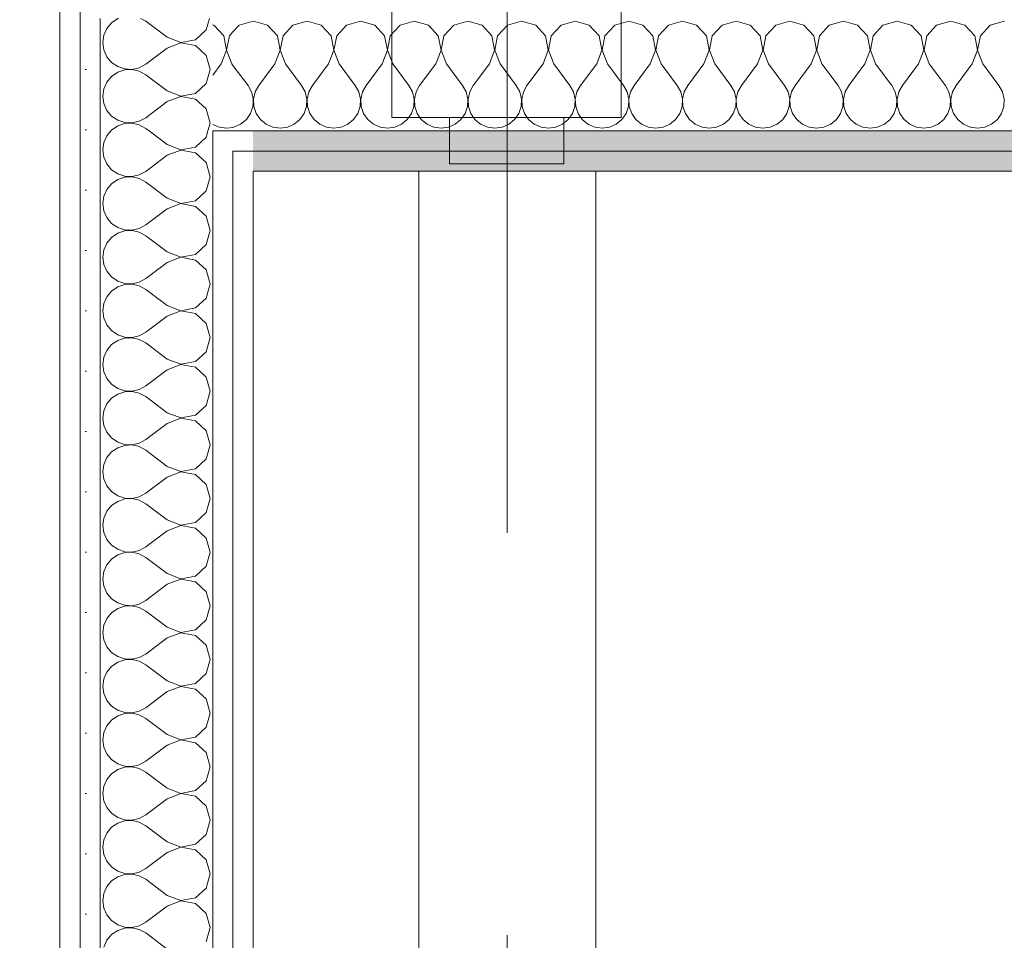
# Model space of a CAD drawing. Header units: millimetres. Extents: x -140780 to 266886, y -104422 to 233759.
# Tile 64 of 104: x 212171 to 212783, y 116609 to 117181. Entities that reach past the tile are written whole.
import ezdxf

# ---------------------------------------------------------------- set-up
doc = ezdxf.new("R2010")
doc.units = ezdxf.units.MM
doc.header["$MEASUREMENT"] = 0
doc.linetypes.add('Dashed_line', pattern=[750, 500, -250])
doc.layers.add('ROZBUDOWA_NOWE_DZIAŁOWE', color=7, linetype='Continuous')
for name, color, linetype, lineweight, true_color in [('ROZBUDOWA_NOWE_DZIAŁOWE_Nr_pióra__24', 7, 'Continuous', 15, 0x029e21), ('ROZBUDOWA_NOWE_DZIAŁOWE_Nr_pióra__4', 7, 'Continuous', 13, 0x029e21), ('ROZBUDOWA_NOWE_DZIAŁOWE_Nr_pióra__67', 7, 'Continuous', 13, 0x6a6a6a), ('WENT_BYTOWA_Nr_pióra__48', 7, 'Continuous', 15, 0xa80f02)]:
    doc.layers.add(name, color=color, linetype=linetype, lineweight=lineweight, true_color=true_color)
for name, color, linetype, lineweight in [('ROZBUDOWA_NOWE_DZIAŁOWE_Nr_pióra__47', 7, 'Continuous', 15), ('STREFA_NOWE_POM_Nr_pióra__121', 255, 'Continuous', 0), ('WENT_BYTOWA_Nr_pióra__6', 5, 'Continuous', 13)]:
    doc.layers.add(name, color=color, linetype=linetype, lineweight=lineweight)
pattern_1 = [(0, (0, 0), (0, 37.5), [0, -37.5])]

# ---------------------------------------------------------------- blocks, each defined once
blk = doc.blocks.new('*X468')
at = {"layer": 'ROZBUDOWA_NOWE_DZIAŁOWE_Nr_pióra__4', "linetype": 'Continuous'}
for p, q in [((212316.67, 117180.1), (212316.49, 117180.05)), ((212325.43, 117177.61), (212316.67, 117180.1)), ((212350, 117180.1), (212341.24, 117177.61)), ((212358.76, 117177.61), (212350, 117180.1)), ((212383.33, 117180.1), (212374.57, 117177.61)), ((212392.1, 117177.61), (212383.33, 117180.1)), ((212416.67, 117180.1), (212407.9, 117177.61)), ((212425.43, 117177.61), (212416.67, 117180.1)), ((212450, 117180.1), (212441.24, 117177.61)), ((212458.76, 117177.61), (212450, 117180.1)), ((212483.33, 117180.1), (212474.57, 117177.61)), ((212492.1, 117177.61), (212483.33, 117180.1)), ((212516.67, 117180.1), (212507.9, 117177.61)), ((212525.43, 117177.61), (212516.67, 117180.1)), ((212550, 117180.1), (212541.24, 117177.61)), ((212558.76, 117177.61), (212550, 117180.1)), ((212583.33, 117180.1), (212574.57, 117177.61)), ((212592.1, 117177.61), (212583.33, 117180.1)), ((212616.67, 117180.1), (212607.9, 117177.61)), ((212625.43, 117177.61), (212616.67, 117180.1)), ((212650, 117180.1), (212641.24, 117177.61)), ((212658.76, 117177.61), (212650, 117180.1)), ((212683.33, 117180.1), (212674.57, 117177.61)), ((212692.1, 117177.61), (212683.33, 117180.1)), ((212716.67, 117180.1), (212707.9, 117177.61)), ((212725.43, 117177.61), (212716.67, 117180.1)), ((212750, 117180.1), (212741.24, 117177.61)), ((212758.76, 117177.61), (212750, 117180.1)), ((212783.33, 117180.1), (212774.57, 117177.61)), ((212331.57, 117170.89), (212325.43, 117177.61)), ((212341.24, 117177.61), (212335.09, 117170.89)), ((212364.91, 117170.89), (212358.76, 117177.61)), ((212374.57, 117177.61), (212368.43, 117170.89)), ((212398.24, 117170.89), (212392.1, 117177.61)), ((212407.9, 117177.61), (212401.76, 117170.89)), ((212431.57, 117170.89), (212425.43, 117177.61)), ((212441.24, 117177.61), (212435.09, 117170.89)), ((212464.91, 117170.89), (212458.76, 117177.61)), ((212474.57, 117177.61), (212468.43, 117170.89)), ((212498.24, 117170.89), (212492.1, 117177.61)), ((212507.9, 117177.61), (212501.76, 117170.89)), ((212531.57, 117170.89), (212525.43, 117177.61)), ((212541.24, 117177.61), (212535.09, 117170.89)), ((212564.91, 117170.89), (212558.76, 117177.61)), ((212574.57, 117177.61), (212568.43, 117170.89)), ((212598.24, 117170.89), (212592.1, 117177.61)), ((212607.9, 117177.61), (212601.76, 117170.89)), ((212631.57, 117170.89), (212625.43, 117177.61)), ((212641.24, 117177.61), (212635.09, 117170.89)), ((212664.91, 117170.89), (212658.76, 117177.61)), ((212674.57, 117177.61), (212668.43, 117170.89)), ((212698.24, 117170.89), (212692.1, 117177.61)), ((212707.9, 117177.61), (212701.76, 117170.89)), ((212731.57, 117170.89), (212725.43, 117177.61)), ((212741.24, 117177.61), (212735.09, 117170.89)), ((212764.91, 117170.89), (212758.76, 117177.61)), ((212774.57, 117177.61), (212768.43, 117170.89)), ((212333.27, 117161.93), (212331.57, 117170.89)), ((212335.09, 117170.89), (212333.4, 117161.93)), ((212366.6, 117161.93), (212364.91, 117170.89)), ((212368.43, 117170.89), (212366.73, 117161.93)), ((212399.93, 117161.93), (212398.24, 117170.89)), ((212401.76, 117170.89), (212400.07, 117161.93)), ((212433.27, 117161.93), (212431.57, 117170.89)), ((212435.09, 117170.89), (212433.4, 117161.93)), ((212466.6, 117161.93), (212464.91, 117170.89)), ((212468.43, 117170.89), (212466.73, 117161.93)), ((212499.93, 117161.93), (212498.24, 117170.89)), ((212501.76, 117170.89), (212500.07, 117161.93)), ((212533.27, 117161.93), (212531.57, 117170.89)), ((212535.09, 117170.89), (212533.4, 117161.93)), ((212566.6, 117161.93), (212564.91, 117170.89)), ((212568.43, 117170.89), (212566.73, 117161.93)), ((212599.93, 117161.93), (212598.24, 117170.89)), ((212601.76, 117170.89), (212600.07, 117161.93)), ((212633.27, 117161.93), (212631.57, 117170.89)), ((212635.09, 117170.89), (212633.4, 117161.93)), ((212666.6, 117161.93), (212664.91, 117170.89)), ((212668.43, 117170.89), (212666.73, 117161.93)), ((212699.93, 117161.93), (212698.24, 117170.89)), ((212701.76, 117170.89), (212700.07, 117161.93)), ((212733.27, 117161.93), (212731.57, 117170.89)), ((212735.09, 117170.89), (212733.4, 117161.93)), ((212766.6, 117161.93), (212764.91, 117170.89)), ((212768.43, 117170.89), (212766.73, 117161.93)), ((212330, 117153.43), (212333.27, 117161.93)), ((212333.4, 117161.93), (212336.67, 117153.43)), ((212363.33, 117153.43), (212366.6, 117161.93)), ((212366.73, 117161.93), (212370, 117153.43)), ((212396.67, 117153.43), (212399.93, 117161.93)), ((212400.07, 117161.93), (212403.33, 117153.43)), ((212430, 117153.43), (212433.27, 117161.93)), ((212433.4, 117161.93), (212436.67, 117153.43)), ((212463.33, 117153.43), (212466.6, 117161.93)), ((212466.73, 117161.93), (212470, 117153.43)), ((212496.67, 117153.43), (212499.93, 117161.93)), ((212500.07, 117161.93), (212503.33, 117153.43)), ((212530, 117153.43), (212533.27, 117161.93)), ((212533.4, 117161.93), (212536.67, 117153.43)), ((212563.33, 117153.43), (212566.6, 117161.93)), ((212566.73, 117161.93), (212570, 117153.43)), ((212596.67, 117153.43), (212599.93, 117161.93)), ((212600.07, 117161.93), (212603.33, 117153.43)), ((212630, 117153.43), (212633.27, 117161.93)), ((212633.4, 117161.93), (212636.67, 117153.43)), ((212663.33, 117153.43), (212666.6, 117161.93)), ((212666.73, 117161.93), (212670, 117153.43)), ((212696.67, 117153.43), (212699.93, 117161.93)), ((212700.07, 117161.93), (212703.33, 117153.43)), ((212730, 117153.43), (212733.27, 117161.93)), ((212733.4, 117161.93), (212736.67, 117153.43)), ((212763.33, 117153.43), (212766.6, 117161.93)), ((212766.73, 117161.93), (212770, 117153.43)), ((212330, 117153.43), (212320, 117140.1)), ((212336.67, 117153.43), (212346.67, 117140.1)), ((212363.33, 117153.43), (212353.33, 117140.1)), ((212370, 117153.43), (212380, 117140.1)), ((212396.67, 117153.43), (212386.67, 117140.1)), ((212403.33, 117153.43), (212413.33, 117140.1)), ((212430, 117153.43), (212420, 117140.1)), ((212436.67, 117153.43), (212446.67, 117140.1)), ((212463.33, 117153.43), (212453.33, 117140.1)), ((212470, 117153.43), (212480, 117140.1)), ((212496.67, 117153.43), (212486.67, 117140.1)), ((212503.33, 117153.43), (212513.33, 117140.1)), ((212530, 117153.43), (212520, 117140.1)), ((212536.67, 117153.43), (212546.67, 117140.1)), ((212563.33, 117153.43), (212553.33, 117140.1)), ((212570, 117153.43), (212580, 117140.1)), ((212596.67, 117153.43), (212586.67, 117140.1)), ((212603.33, 117153.43), (212613.33, 117140.1)), ((212630, 117153.43), (212620, 117140.1)), ((212636.67, 117153.43), (212646.67, 117140.1)), ((212663.33, 117153.43), (212653.33, 117140.1)), ((212670, 117153.43), (212680, 117140.1)), ((212696.67, 117153.43), (212686.67, 117140.1)), ((212703.33, 117153.43), (212713.33, 117140.1)), ((212730, 117153.43), (212720, 117140.1)), ((212736.67, 117153.43), (212746.67, 117140.1)), ((212763.33, 117153.43), (212753.33, 117140.1)), ((212770, 117153.43), (212780, 117140.1)), ((212320, 117140.1), (212317.77, 117136.07)), ((212348.89, 117136.07), (212346.67, 117140.1)), ((212353.33, 117140.1), (212351.11, 117136.07)), ((212382.23, 117136.07), (212380, 117140.1)), ((212386.67, 117140.1), (212384.44, 117136.07)), ((212415.56, 117136.07), (212413.33, 117140.1)), ((212420, 117140.1), (212417.77, 117136.07)), ((212448.89, 117136.07), (212446.67, 117140.1)), ((212453.33, 117140.1), (212451.11, 117136.07)), ((212482.23, 117136.07), (212480, 117140.1)), ((212486.67, 117140.1), (212484.44, 117136.07)), ((212515.56, 117136.07), (212513.33, 117140.1)), ((212520, 117140.1), (212517.77, 117136.07)), ((212548.89, 117136.07), (212546.67, 117140.1)), ((212553.33, 117140.1), (212551.11, 117136.07)), ((212582.23, 117136.07), (212580, 117140.1)), ((212586.67, 117140.1), (212584.44, 117136.07)), ((212615.56, 117136.07), (212613.33, 117140.1)), ((212620, 117140.1), (212617.77, 117136.07)), ((212648.89, 117136.07), (212646.67, 117140.1)), ((212653.33, 117140.1), (212651.11, 117136.07)), ((212682.23, 117136.07), (212680, 117140.1)), ((212686.67, 117140.1), (212684.44, 117136.07)), ((212715.56, 117136.07), (212713.33, 117140.1)), ((212720, 117140.1), (212717.77, 117136.07)), ((212748.89, 117136.07), (212746.67, 117140.1)), ((212753.33, 117140.1), (212751.11, 117136.07)), ((212782.23, 117136.07), (212780, 117140.1)), ((212316.6, 117131.59), (212316.49, 117132.06)), ((212316.49, 117129.36), (212316.6, 117131.59)), ((212317.77, 117136.07), (212316.73, 117131.59)), ((212316.73, 117131.59), (212316.96, 117127)), ((212349.93, 117131.59), (212348.89, 117136.07)), ((212349.71, 117127), (212349.93, 117131.59)), ((212351.11, 117136.07), (212350.07, 117131.59)), ((212350.07, 117131.59), (212350.29, 117127)), ((212383.27, 117131.59), (212382.23, 117136.07)), ((212383.04, 117127), (212383.27, 117131.59)), ((212384.44, 117136.07), (212383.4, 117131.59)), ((212383.4, 117131.59), (212383.62, 117127)), ((212416.6, 117131.59), (212415.56, 117136.07)), ((212416.38, 117127), (212416.6, 117131.59)), ((212417.77, 117136.07), (212416.73, 117131.59)), ((212416.73, 117131.59), (212416.96, 117127)), ((212449.93, 117131.59), (212448.89, 117136.07)), ((212449.71, 117127), (212449.93, 117131.59)), ((212451.11, 117136.07), (212450.07, 117131.59)), ((212450.07, 117131.59), (212450.29, 117127)), ((212483.27, 117131.59), (212482.23, 117136.07)), ((212483.04, 117127), (212483.27, 117131.59)), ((212484.44, 117136.07), (212483.4, 117131.59)), ((212483.4, 117131.59), (212483.62, 117127)), ((212516.6, 117131.59), (212515.56, 117136.07)), ((212516.38, 117127), (212516.6, 117131.59)), ((212517.77, 117136.07), (212516.73, 117131.59)), ((212516.73, 117131.59), (212516.96, 117127)), ((212549.93, 117131.59), (212548.89, 117136.07)), ((212549.71, 117127), (212549.93, 117131.59)), ((212551.11, 117136.07), (212550.07, 117131.59)), ((212550.07, 117131.59), (212550.29, 117127)), ((212583.27, 117131.59), (212582.23, 117136.07)), ((212583.04, 117127), (212583.27, 117131.59)), ((212584.44, 117136.07), (212583.4, 117131.59)), ((212583.4, 117131.59), (212583.62, 117127)), ((212616.6, 117131.59), (212615.56, 117136.07)), ((212616.38, 117127), (212616.6, 117131.59)), ((212617.77, 117136.07), (212616.73, 117131.59)), ((212616.73, 117131.59), (212616.96, 117127)), ((212649.93, 117131.59), (212648.89, 117136.07)), ((212649.71, 117127), (212649.93, 117131.59)), ((212651.11, 117136.07), (212650.07, 117131.59)), ((212650.07, 117131.59), (212650.29, 117127)), ((212683.27, 117131.59), (212682.23, 117136.07)), ((212683.04, 117127), (212683.27, 117131.59)), ((212684.44, 117136.07), (212683.4, 117131.59)), ((212683.4, 117131.59), (212683.62, 117127)), ((212716.6, 117131.59), (212715.56, 117136.07)), ((212716.38, 117127), (212716.6, 117131.59)), ((212717.77, 117136.07), (212716.73, 117131.59)), ((212716.73, 117131.59), (212716.96, 117127)), ((212749.93, 117131.59), (212748.89, 117136.07)), ((212749.71, 117127), (212749.93, 117131.59)), ((212751.11, 117136.07), (212750.07, 117131.59)), ((212750.07, 117131.59), (212750.29, 117127)), ((212783.27, 117131.59), (212782.23, 117136.07)), ((212783.04, 117127), (212783.27, 117131.59)), ((212316.96, 117127), (212318.43, 117122.64)), ((212348.24, 117122.64), (212349.71, 117127)), ((212350.29, 117127), (212351.76, 117122.64)), ((212381.57, 117122.64), (212383.04, 117127)), ((212383.62, 117127), (212385.09, 117122.64)), ((212414.91, 117122.64), (212416.38, 117127)), ((212416.96, 117127), (212418.43, 117122.64)), ((212448.24, 117122.64), (212449.71, 117127)), ((212450.29, 117127), (212451.76, 117122.64)), ((212481.57, 117122.64), (212483.04, 117127)), ((212483.62, 117127), (212485.09, 117122.64)), ((212514.91, 117122.64), (212516.38, 117127)), ((212516.96, 117127), (212518.43, 117122.64)), ((212548.24, 117122.64), (212549.71, 117127)), ((212550.29, 117127), (212551.76, 117122.64)), ((212581.57, 117122.64), (212583.04, 117127)), ((212583.62, 117127), (212585.09, 117122.64)), ((212614.91, 117122.64), (212616.38, 117127)), ((212616.96, 117127), (212618.43, 117122.64)), ((212648.24, 117122.64), (212649.71, 117127)), ((212650.29, 117127), (212651.76, 117122.64)), ((212681.57, 117122.64), (212683.04, 117127)), ((212683.62, 117127), (212685.09, 117122.64)), ((212714.91, 117122.64), (212716.38, 117127)), ((212716.96, 117127), (212718.43, 117122.64)), ((212748.24, 117122.64), (212749.71, 117127)), ((212750.29, 117127), (212751.76, 117122.64)), ((212781.57, 117122.64), (212783.04, 117127)), ((212318.43, 117122.64), (212321.03, 117118.85)), ((212321.03, 117118.85), (212324.57, 117115.92)), ((212342.1, 117115.92), (212345.64, 117118.85)), ((212345.64, 117118.85), (212348.24, 117122.64)), ((212351.76, 117122.64), (212354.36, 117118.85)), ((212354.36, 117118.85), (212357.9, 117115.92)), ((212375.43, 117115.92), (212378.97, 117118.85)), ((212378.97, 117118.85), (212381.57, 117122.64)), ((212385.09, 117122.64), (212387.7, 117118.85)), ((212387.7, 117118.85), (212391.24, 117115.92)), ((212408.76, 117115.92), (212412.3, 117118.85)), ((212412.3, 117118.85), (212414.91, 117122.64)), ((212418.43, 117122.64), (212421.03, 117118.85)), ((212421.03, 117118.85), (212424.57, 117115.92)), ((212442.1, 117115.92), (212445.64, 117118.85)), ((212445.64, 117118.85), (212448.24, 117122.64)), ((212451.76, 117122.64), (212454.36, 117118.85)), ((212454.36, 117118.85), (212457.9, 117115.92)), ((212475.43, 117115.92), (212478.97, 117118.85)), ((212478.97, 117118.85), (212481.57, 117122.64)), ((212485.09, 117122.64), (212487.7, 117118.85)), ((212487.7, 117118.85), (212491.24, 117115.92)), ((212508.76, 117115.92), (212512.3, 117118.85)), ((212512.3, 117118.85), (212514.91, 117122.64)), ((212518.43, 117122.64), (212521.03, 117118.85)), ((212521.03, 117118.85), (212524.57, 117115.92)), ((212542.1, 117115.92), (212545.64, 117118.85)), ((212545.64, 117118.85), (212548.24, 117122.64)), ((212551.76, 117122.64), (212554.36, 117118.85)), ((212554.36, 117118.85), (212557.9, 117115.92)), ((212575.43, 117115.92), (212578.97, 117118.85)), ((212578.97, 117118.85), (212581.57, 117122.64)), ((212585.09, 117122.64), (212587.7, 117118.85)), ((212587.7, 117118.85), (212591.24, 117115.92)), ((212608.76, 117115.92), (212612.3, 117118.85)), ((212612.3, 117118.85), (212614.91, 117122.64)), ((212618.43, 117122.64), (212621.03, 117118.85)), ((212621.03, 117118.85), (212624.57, 117115.92)), ((212642.1, 117115.92), (212645.64, 117118.85)), ((212645.64, 117118.85), (212648.24, 117122.64)), ((212651.76, 117122.64), (212654.36, 117118.85)), ((212654.36, 117118.85), (212657.9, 117115.92)), ((212675.43, 117115.92), (212678.97, 117118.85)), ((212678.97, 117118.85), (212681.57, 117122.64)), ((212685.09, 117122.64), (212687.7, 117118.85)), ((212687.7, 117118.85), (212691.24, 117115.92)), ((212708.76, 117115.92), (212712.3, 117118.85)), ((212712.3, 117118.85), (212714.91, 117122.64)), ((212718.43, 117122.64), (212721.03, 117118.85)), ((212721.03, 117118.85), (212724.57, 117115.92)), ((212742.1, 117115.92), (212745.64, 117118.85)), ((212745.64, 117118.85), (212748.24, 117122.64)), ((212751.76, 117122.64), (212754.36, 117118.85)), ((212754.36, 117118.85), (212757.9, 117115.92)), ((212775.43, 117115.92), (212778.97, 117118.85)), ((212778.97, 117118.85), (212781.57, 117122.64)), ((212324.57, 117115.92), (212328.78, 117114.07)), ((212328.78, 117114.07), (212333.33, 117113.43)), ((212333.33, 117113.43), (212337.89, 117114.07)), ((212337.89, 117114.07), (212342.1, 117115.92)), ((212357.9, 117115.92), (212362.11, 117114.07)), ((212362.11, 117114.07), (212366.67, 117113.43)), ((212366.67, 117113.43), (212371.22, 117114.07)), ((212371.22, 117114.07), (212375.43, 117115.92)), ((212391.24, 117115.92), (212395.45, 117114.07)), ((212395.45, 117114.07), (212400, 117113.43)), ((212400, 117113.43), (212404.55, 117114.07)), ((212404.55, 117114.07), (212408.76, 117115.92)), ((212424.57, 117115.92), (212428.78, 117114.07)), ((212428.78, 117114.07), (212433.33, 117113.43)), ((212433.33, 117113.43), (212437.89, 117114.07)), ((212437.89, 117114.07), (212442.1, 117115.92)), ((212457.9, 117115.92), (212462.11, 117114.07)), ((212462.11, 117114.07), (212466.67, 117113.43)), ((212466.67, 117113.43), (212471.22, 117114.07)), ((212471.22, 117114.07), (212475.43, 117115.92)), ((212491.24, 117115.92), (212495.45, 117114.07)), ((212495.45, 117114.07), (212500, 117113.43)), ((212500, 117113.43), (212504.55, 117114.07)), ((212504.55, 117114.07), (212508.76, 117115.92)), ((212524.57, 117115.92), (212528.78, 117114.07)), ((212528.78, 117114.07), (212533.33, 117113.43)), ((212533.33, 117113.43), (212537.89, 117114.07)), ((212537.89, 117114.07), (212542.1, 117115.92)), ((212557.9, 117115.92), (212562.11, 117114.07)), ((212562.11, 117114.07), (212566.67, 117113.43)), ((212566.67, 117113.43), (212571.22, 117114.07)), ((212571.22, 117114.07), (212575.43, 117115.92)), ((212591.24, 117115.92), (212595.45, 117114.07)), ((212595.45, 117114.07), (212600, 117113.43)), ((212600, 117113.43), (212604.55, 117114.07)), ((212604.55, 117114.07), (212608.76, 117115.92)), ((212624.57, 117115.92), (212628.78, 117114.07)), ((212628.78, 117114.07), (212633.33, 117113.43)), ((212633.33, 117113.43), (212637.89, 117114.07)), ((212637.89, 117114.07), (212642.1, 117115.92)), ((212657.9, 117115.92), (212662.11, 117114.07)), ((212662.11, 117114.07), (212666.67, 117113.43)), ((212666.67, 117113.43), (212671.22, 117114.07)), ((212671.22, 117114.07), (212675.43, 117115.92)), ((212691.24, 117115.92), (212695.45, 117114.07)), ((212695.45, 117114.07), (212700, 117113.43)), ((212700, 117113.43), (212704.55, 117114.07)), ((212704.55, 117114.07), (212708.76, 117115.92)), ((212724.57, 117115.92), (212728.78, 117114.07)), ((212728.78, 117114.07), (212733.33, 117113.43)), ((212733.33, 117113.43), (212737.89, 117114.07)), ((212737.89, 117114.07), (212742.1, 117115.92)), ((212757.9, 117115.92), (212762.11, 117114.07)), ((212762.11, 117114.07), (212766.67, 117113.43)), ((212766.67, 117113.43), (212771.22, 117114.07)), ((212771.22, 117114.07), (212775.43, 117115.92))]:
    blk.add_line(p, q, dxfattribs=at)
blk = doc.blocks.new('Ściana_124', base_point=(212316.49, 117206.76))
at = {"layer": 'ROZBUDOWA_NOWE_DZIAŁOWE_Nr_pióra__24', "linetype": 'Continuous'}
h = blk.add_hatch(dxfattribs=at)
h.set_pattern_fill('Gips', color=256, style=0, pattern_type=2)
h.set_pattern_definition(pattern_1)
h.paths.add_polyline_path([(212316.49, 117099.26), (216210.84, 117099.26), (216210.84, 117111.76), (212316.49, 117111.76)])
h = blk.add_hatch(dxfattribs=at)
h.set_pattern_fill('Gips', color=256, style=0, pattern_type=2)
h.set_pattern_definition(pattern_1)
h.paths.add_polyline_path([(212316.49, 117086.76), (216210.84, 117086.76), (216210.84, 117099.26), (212316.49, 117099.26)])
at = {"layer": 'ROZBUDOWA_NOWE_DZIAŁOWE_Nr_pióra__47', "linetype": 'Continuous', "flags": 128}
blk.add_lwpolyline([(212316.49, 117086.76), (216210.84, 117086.76)], dxfattribs=at)
at = {"layer": 'ROZBUDOWA_NOWE_DZIAŁOWE_Nr_pióra__67', "linetype": 'Continuous'}
for p, q in [((212316.49, 117111.76), (216210.84, 117111.76)), ((212316.49, 117099.26), (216210.84, 117099.26))]:
    blk.add_line(p, q, dxfattribs=at)
at = {"layer": 'ROZBUDOWA_NOWE_DZIAŁOWE'}
blk.add_blockref('*X468', (0, 0), dxfattribs=at)
blk = doc.blocks.new('*X553')
at = {"layer": 'ROZBUDOWA_NOWE_DZIAŁOWE_Nr_pióra__4', "linetype": 'Continuous'}
for p, q in [((212316.49, 117180.05), (212307.9, 117177.61)), ((212307.9, 117177.61), (212303.99, 117173.33)), ((212303.99, 117152.55), (212313.33, 117140.1)), ((212315.56, 117136.07), (212313.33, 117140.1)), ((212316.49, 117132.06), (212315.56, 117136.07)), ((212314.91, 117122.64), (212316.38, 117127)), ((212316.38, 117127), (212316.49, 117129.36)), ((212308.76, 117115.92), (212312.3, 117118.85)), ((212312.3, 117118.85), (212314.91, 117122.64)), ((212303.99, 117113.99), (212304.55, 117114.07)), ((212304.55, 117114.07), (212308.76, 117115.92))]:
    blk.add_line(p, q, dxfattribs=at)
blk = doc.blocks.new('*X554')
at = {"layer": 'ROZBUDOWA_NOWE_DZIAŁOWE_Nr_pióra__4', "linetype": 'Continuous'}
for p, q in [((212292.1, 117177.61), (212291.49, 117177.78)), ((212298.24, 117170.89), (212292.1, 117177.61)), ((212299.93, 117161.93), (212298.24, 117170.89)), ((212301.76, 117170.89), (212300.07, 117161.93)), ((212303.99, 117173.33), (212301.76, 117170.89)), ((212296.67, 117153.43), (212299.93, 117161.93)), ((212300.07, 117161.93), (212303.33, 117153.43)), ((212296.67, 117153.43), (212291.49, 117146.53)), ((212303.33, 117153.43), (212303.99, 117152.55)), ((212291.49, 117115.81), (212295.45, 117114.07)), ((212295.45, 117114.07), (212300, 117113.43)), ((212300, 117113.43), (212303.99, 117113.99))]:
    blk.add_line(p, q, dxfattribs=at)
blk = doc.blocks.new('*X555')
at = {"layer": 'ROZBUDOWA_NOWE_DZIAŁOWE_Nr_pióra__4', "linetype": 'Continuous'}
for p, q in [((212225.65, 117108.76), (212223.79, 117104.55)), ((212228.13, 117111.76), (212225.65, 117108.76)), ((212263.16, 117103.33), (212251.92, 117111.76)), ((212280.61, 117101.76), (212287.33, 117107.9)), ((212287.33, 117107.9), (212288.43, 117111.76)), ((212223.79, 117104.55), (212223.16, 117100)), ((212263.16, 117103.33), (212271.66, 117100.07)), ((212271.66, 117100.07), (212280.61, 117101.76)), ((212223.16, 117100), (212223.79, 117095.45)), ((212223.79, 117095.45), (212225.65, 117091.24)), ((212263.16, 117096.67), (212249.82, 117086.67)), ((212271.66, 117099.93), (212263.16, 117096.67)), ((212280.61, 117098.24), (212271.66, 117099.93)), ((212287.33, 117092.1), (212280.61, 117098.24)), ((212225.65, 117091.24), (212228.58, 117087.7)), ((212289.82, 117083.33), (212287.33, 117092.1)), ((212228.58, 117087.7), (212232.37, 117085.09)), ((212232.37, 117085.09), (212236.73, 117083.62)), ((212236.73, 117083.04), (212232.37, 117081.57)), ((212236.73, 117083.62), (212241.32, 117083.4)), ((212241.32, 117083.27), (212236.73, 117083.04)), ((212241.32, 117083.4), (212245.8, 117084.44)), ((212245.8, 117082.23), (212241.32, 117083.27)), ((212245.8, 117084.44), (212249.82, 117086.67)), ((212249.82, 117080), (212245.8, 117082.23)), ((212287.33, 117074.57), (212289.82, 117083.33)), ((212228.58, 117078.97), (212225.65, 117075.43)), ((212232.37, 117081.57), (212228.58, 117078.97)), ((212263.16, 117070), (212249.82, 117080)), ((212223.79, 117071.22), (212223.16, 117066.67)), ((212225.65, 117075.43), (212223.79, 117071.22)), ((212263.16, 117070), (212271.66, 117066.73)), ((212280.61, 117068.43), (212287.33, 117074.57)), ((212223.16, 117066.67), (212223.79, 117062.11)), ((212271.66, 117066.6), (212263.16, 117063.33)), ((212271.66, 117066.73), (212280.61, 117068.43)), ((212280.61, 117064.91), (212271.66, 117066.6)), ((212287.33, 117058.76), (212280.61, 117064.91)), ((212223.79, 117062.11), (212225.65, 117057.9)), ((212225.65, 117057.9), (212228.58, 117054.36)), ((212263.16, 117063.33), (212249.82, 117053.33)), ((212289.82, 117050), (212287.33, 117058.76)), ((212228.58, 117054.36), (212232.37, 117051.76)), ((212232.37, 117051.76), (212236.73, 117050.29)), ((212245.8, 117051.11), (212249.82, 117053.33)), ((212228.58, 117045.64), (212225.65, 117042.1)), ((212232.37, 117048.24), (212228.58, 117045.64)), ((212236.73, 117049.71), (212232.37, 117048.24)), ((212236.73, 117050.29), (212241.32, 117050.07)), ((212241.32, 117049.93), (212236.73, 117049.71)), ((212241.32, 117050.07), (212245.8, 117051.11)), ((212245.8, 117048.89), (212241.32, 117049.93)), ((212249.82, 117046.67), (212245.8, 117048.89)), ((212263.16, 117036.67), (212249.82, 117046.67)), ((212287.33, 117041.24), (212289.82, 117050)), ((212225.65, 117042.1), (212223.79, 117037.89)), ((212280.61, 117035.09), (212287.33, 117041.24)), ((212223.79, 117037.89), (212223.16, 117033.33)), ((212223.16, 117033.33), (212223.79, 117028.78)), ((212263.16, 117036.67), (212271.66, 117033.4)), ((212271.66, 117033.27), (212263.16, 117030)), ((212271.66, 117033.4), (212280.61, 117035.09)), ((212280.61, 117031.57), (212271.66, 117033.27)), ((212223.79, 117028.78), (212225.65, 117024.57)), ((212263.16, 117030), (212249.82, 117020)), ((212287.33, 117025.43), (212280.61, 117031.57)), ((212225.65, 117024.57), (212228.58, 117021.03)), ((212228.58, 117021.03), (212232.37, 117018.43)), ((212289.82, 117016.67), (212287.33, 117025.43)), ((212232.37, 117014.91), (212228.58, 117012.3)), ((212232.37, 117018.43), (212236.73, 117016.96)), ((212236.73, 117016.38), (212232.37, 117014.91)), ((212236.73, 117016.96), (212241.32, 117016.73)), ((212241.32, 117016.6), (212236.73, 117016.38)), ((212241.32, 117016.73), (212245.8, 117017.77)), ((212245.8, 117015.56), (212241.32, 117016.6)), ((212245.8, 117017.77), (212249.82, 117020)), ((212249.82, 117013.33), (212245.8, 117015.56)), ((212287.33, 117007.9), (212289.82, 117016.67)), ((212225.65, 117008.76), (212223.79, 117004.55)), ((212228.58, 117012.3), (212225.65, 117008.76)), ((212263.16, 117003.33), (212249.82, 117013.33)), ((212223.79, 117004.55), (212223.16, 117000)), ((212263.16, 117003.33), (212271.66, 117000.07)), ((212280.61, 117001.76), (212287.33, 117007.9)), ((212223.16, 117000), (212223.79, 116995.45)), ((212263.16, 116996.67), (212249.82, 116986.67)), ((212271.66, 116999.93), (212263.16, 116996.67)), ((212271.66, 117000.07), (212280.61, 117001.76)), ((212280.61, 116998.24), (212271.66, 116999.93)), ((212287.33, 116992.1), (212280.61, 116998.24)), ((212223.79, 116995.45), (212225.65, 116991.24)), ((212225.65, 116991.24), (212228.58, 116987.7)), ((212289.82, 116983.33), (212287.33, 116992.1)), ((212228.58, 116987.7), (212232.37, 116985.09)), ((212232.37, 116985.09), (212236.73, 116983.62)), ((212241.32, 116983.4), (212245.8, 116984.44)), ((212245.8, 116984.44), (212249.82, 116986.67)), ((212228.58, 116978.97), (212225.65, 116975.43)), ((212232.37, 116981.57), (212228.58, 116978.97)), ((212236.73, 116983.04), (212232.37, 116981.57)), ((212236.73, 116983.62), (212241.32, 116983.4)), ((212241.32, 116983.27), (212236.73, 116983.04)), ((212245.8, 116982.23), (212241.32, 116983.27)), ((212249.82, 116980), (212245.8, 116982.23)), ((212263.16, 116970), (212249.82, 116980)), ((212287.33, 116974.57), (212289.82, 116983.33)), ((212225.65, 116975.43), (212223.79, 116971.22)), ((212280.61, 116968.43), (212287.33, 116974.57)), ((212223.79, 116971.22), (212223.16, 116966.67)), ((212223.16, 116966.67), (212223.79, 116962.11)), ((212263.16, 116970), (212271.66, 116966.73)), ((212271.66, 116966.6), (212263.16, 116963.33)), ((212271.66, 116966.73), (212280.61, 116968.43)), ((212280.61, 116964.91), (212271.66, 116966.6)), ((212223.79, 116962.11), (212225.65, 116957.9)), ((212263.16, 116963.33), (212249.82, 116953.33)), ((212287.33, 116958.76), (212280.61, 116964.91)), ((212225.65, 116957.9), (212228.58, 116954.36)), ((212228.58, 116954.36), (212232.37, 116951.76)), ((212245.8, 116951.11), (212249.82, 116953.33)), ((212289.82, 116950), (212287.33, 116958.76)), ((212232.37, 116948.24), (212228.58, 116945.64)), ((212232.37, 116951.76), (212236.73, 116950.29)), ((212236.73, 116949.71), (212232.37, 116948.24)), ((212236.73, 116950.29), (212241.32, 116950.07)), ((212241.32, 116949.93), (212236.73, 116949.71)), ((212241.32, 116950.07), (212245.8, 116951.11)), ((212245.8, 116948.89), (212241.32, 116949.93)), ((212249.82, 116946.67), (212245.8, 116948.89)), ((212287.33, 116941.24), (212289.82, 116950)), ((212225.65, 116942.1), (212223.79, 116937.89)), ((212228.58, 116945.64), (212225.65, 116942.1)), ((212263.16, 116936.67), (212249.82, 116946.67)), ((212280.61, 116935.09), (212287.33, 116941.24)), ((212223.79, 116937.89), (212223.16, 116933.33)), ((212263.16, 116936.67), (212271.66, 116933.4)), ((212271.66, 116933.4), (212280.61, 116935.09)), ((212223.16, 116933.33), (212223.79, 116928.78)), ((212263.16, 116930), (212249.82, 116920)), ((212271.66, 116933.27), (212263.16, 116930)), ((212280.61, 116931.57), (212271.66, 116933.27)), ((212287.33, 116925.43), (212280.61, 116931.57)), ((212223.79, 116928.78), (212225.65, 116924.57)), ((212225.65, 116924.57), (212228.58, 116921.03)), ((212289.82, 116916.67), (212287.33, 116925.43)), ((212228.58, 116921.03), (212232.37, 116918.43)), ((212232.37, 116918.43), (212236.73, 116916.96)), ((212236.73, 116916.96), (212241.32, 116916.73)), ((212241.32, 116916.6), (212236.73, 116916.38)), ((212241.32, 116916.73), (212245.8, 116917.77)), ((212245.8, 116915.56), (212241.32, 116916.6)), ((212245.8, 116917.77), (212249.82, 116920)), ((212287.33, 116907.9), (212289.82, 116916.67)), ((212228.58, 116912.3), (212225.65, 116908.76)), ((212232.37, 116914.91), (212228.58, 116912.3)), ((212236.73, 116916.38), (212232.37, 116914.91)), ((212249.82, 116913.33), (212245.8, 116915.56)), ((212263.16, 116903.33), (212249.82, 116913.33)), ((212223.79, 116904.55), (212223.16, 116900)), ((212225.65, 116908.76), (212223.79, 116904.55)), ((212280.61, 116901.76), (212287.33, 116907.9)), ((212223.16, 116900), (212223.79, 116895.45)), ((212263.16, 116903.33), (212271.66, 116900.07)), ((212271.66, 116899.93), (212263.16, 116896.67)), ((212271.66, 116900.07), (212280.61, 116901.76)), ((212280.61, 116898.24), (212271.66, 116899.93)), ((212287.33, 116892.1), (212280.61, 116898.24)), ((212223.79, 116895.45), (212225.65, 116891.24)), ((212263.16, 116896.67), (212249.82, 116886.67)), ((212289.82, 116883.33), (212287.33, 116892.1)), ((212225.65, 116891.24), (212228.58, 116887.7)), ((212228.58, 116887.7), (212232.37, 116885.09)), ((212245.8, 116884.44), (212249.82, 116886.67)), ((212232.37, 116881.57), (212228.58, 116878.97)), ((212232.37, 116885.09), (212236.73, 116883.62)), ((212236.73, 116883.04), (212232.37, 116881.57)), ((212236.73, 116883.62), (212241.32, 116883.4)), ((212241.32, 116883.27), (212236.73, 116883.04)), ((212241.32, 116883.4), (212245.8, 116884.44)), ((212245.8, 116882.23), (212241.32, 116883.27)), ((212249.82, 116880), (212245.8, 116882.23)), ((212263.16, 116870), (212249.82, 116880)), ((212287.33, 116874.57), (212289.82, 116883.33)), ((212225.65, 116875.43), (212223.79, 116871.22)), ((212228.58, 116878.97), (212225.65, 116875.43)), ((212280.61, 116868.43), (212287.33, 116874.57)), ((212223.79, 116871.22), (212223.16, 116866.67)), ((212263.16, 116870), (212271.66, 116866.73)), ((212271.66, 116866.73), (212280.61, 116868.43)), ((212223.16, 116866.67), (212223.79, 116862.11)), ((212223.79, 116862.11), (212225.65, 116857.9)), ((212263.16, 116863.33), (212249.82, 116853.33)), ((212271.66, 116866.6), (212263.16, 116863.33)), ((212280.61, 116864.91), (212271.66, 116866.6)), ((212287.33, 116858.76), (212280.61, 116864.91)), ((212225.65, 116857.9), (212228.58, 116854.36)), ((212289.82, 116850), (212287.33, 116858.76)), ((212228.58, 116854.36), (212232.37, 116851.76)), ((212232.37, 116851.76), (212236.73, 116850.29)), ((212236.73, 116849.71), (212232.37, 116848.24)), ((212236.73, 116850.29), (212241.32, 116850.07)), ((212241.32, 116849.93), (212236.73, 116849.71)), ((212241.32, 116850.07), (212245.8, 116851.11)), ((212245.8, 116848.89), (212241.32, 116849.93)), ((212245.8, 116851.11), (212249.82, 116853.33)), ((212287.33, 116841.24), (212289.82, 116850)), ((212228.58, 116845.64), (212225.65, 116842.1)), ((212232.37, 116848.24), (212228.58, 116845.64)), ((212249.82, 116846.67), (212245.8, 116848.89)), ((212263.16, 116836.67), (212249.82, 116846.67)), ((212223.79, 116837.89), (212223.16, 116833.33)), ((212225.65, 116842.1), (212223.79, 116837.89)), ((212280.61, 116835.09), (212287.33, 116841.24)), ((212223.16, 116833.33), (212223.79, 116828.78)), ((212263.16, 116836.67), (212271.66, 116833.4)), ((212271.66, 116833.27), (212263.16, 116830)), ((212271.66, 116833.4), (212280.61, 116835.09)), ((212280.61, 116831.57), (212271.66, 116833.27)), ((212287.33, 116825.43), (212280.61, 116831.57)), ((212223.79, 116828.78), (212225.65, 116824.57)), ((212263.16, 116830), (212249.82, 116820)), ((212289.82, 116816.67), (212287.33, 116825.43)), ((212225.65, 116824.57), (212228.58, 116821.03)), ((212228.58, 116821.03), (212232.37, 116818.43)), ((212245.8, 116817.77), (212249.82, 116820)), ((212232.37, 116814.91), (212228.58, 116812.3)), ((212232.37, 116818.43), (212236.73, 116816.96)), ((212236.73, 116816.38), (212232.37, 116814.91)), ((212236.73, 116816.96), (212241.32, 116816.73)), ((212241.32, 116816.6), (212236.73, 116816.38)), ((212241.32, 116816.73), (212245.8, 116817.77)), ((212245.8, 116815.56), (212241.32, 116816.6)), ((212249.82, 116813.33), (212245.8, 116815.56)), ((212263.16, 116803.33), (212249.82, 116813.33)), ((212287.33, 116807.9), (212289.82, 116816.67)), ((212225.65, 116808.76), (212223.79, 116804.55)), ((212228.58, 116812.3), (212225.65, 116808.76)), ((212280.61, 116801.76), (212287.33, 116807.9)), ((212223.79, 116804.55), (212223.16, 116800)), ((212263.16, 116803.33), (212271.66, 116800.07)), ((212271.66, 116800.07), (212280.61, 116801.76)), ((212223.16, 116800), (212223.79, 116795.45)), ((212223.79, 116795.45), (212225.65, 116791.24)), ((212263.16, 116796.67), (212249.82, 116786.67)), ((212271.66, 116799.93), (212263.16, 116796.67)), ((212280.61, 116798.24), (212271.66, 116799.93)), ((212287.33, 116792.1), (212280.61, 116798.24)), ((212225.65, 116791.24), (212228.58, 116787.7)), ((212289.82, 116783.33), (212287.33, 116792.1)), ((212228.58, 116787.7), (212232.37, 116785.09)), ((212232.37, 116785.09), (212236.73, 116783.62)), ((212236.73, 116783.04), (212232.37, 116781.57)), ((212236.73, 116783.62), (212241.32, 116783.4)), ((212241.32, 116783.27), (212236.73, 116783.04)), ((212241.32, 116783.4), (212245.8, 116784.44)), ((212245.8, 116782.23), (212241.32, 116783.27)), ((212245.8, 116784.44), (212249.82, 116786.67)), ((212249.82, 116780), (212245.8, 116782.23)), ((212287.33, 116774.57), (212289.82, 116783.33)), ((212228.58, 116778.97), (212225.65, 116775.43)), ((212232.37, 116781.57), (212228.58, 116778.97)), ((212263.16, 116770), (212249.82, 116780)), ((212223.79, 116771.22), (212223.16, 116766.67)), ((212225.65, 116775.43), (212223.79, 116771.22)), ((212263.16, 116770), (212271.66, 116766.73)), ((212280.61, 116768.43), (212287.33, 116774.57)), ((212223.16, 116766.67), (212223.79, 116762.11)), ((212271.66, 116766.6), (212263.16, 116763.33)), ((212271.66, 116766.73), (212280.61, 116768.43)), ((212280.61, 116764.91), (212271.66, 116766.6)), ((212287.33, 116758.76), (212280.61, 116764.91)), ((212223.79, 116762.11), (212225.65, 116757.9)), ((212225.65, 116757.9), (212228.58, 116754.36)), ((212263.16, 116763.33), (212249.82, 116753.33)), ((212289.82, 116750), (212287.33, 116758.76)), ((212228.58, 116754.36), (212232.37, 116751.76)), ((212232.37, 116751.76), (212236.73, 116750.29)), ((212245.8, 116751.11), (212249.82, 116753.33)), ((212228.58, 116745.64), (212225.65, 116742.1)), ((212232.37, 116748.24), (212228.58, 116745.64)), ((212236.73, 116749.71), (212232.37, 116748.24)), ((212236.73, 116750.29), (212241.32, 116750.07)), ((212241.32, 116749.93), (212236.73, 116749.71)), ((212241.32, 116750.07), (212245.8, 116751.11)), ((212245.8, 116748.89), (212241.32, 116749.93)), ((212249.82, 116746.67), (212245.8, 116748.89)), ((212263.16, 116736.67), (212249.82, 116746.67)), ((212287.33, 116741.24), (212289.82, 116750)), ((212225.65, 116742.1), (212223.79, 116737.89)), ((212280.61, 116735.09), (212287.33, 116741.24)), ((212223.79, 116737.89), (212223.16, 116733.33)), ((212223.16, 116733.33), (212223.79, 116728.78)), ((212263.16, 116736.67), (212271.66, 116733.4)), ((212271.66, 116733.27), (212263.16, 116730)), ((212271.66, 116733.4), (212280.61, 116735.09)), ((212280.61, 116731.57), (212271.66, 116733.27)), ((212223.79, 116728.78), (212225.65, 116724.57)), ((212263.16, 116730), (212249.82, 116720)), ((212287.33, 116725.43), (212280.61, 116731.57)), ((212225.65, 116724.57), (212228.58, 116721.03)), ((212228.58, 116721.03), (212232.37, 116718.43)), ((212289.82, 116716.67), (212287.33, 116725.43)), ((212232.37, 116714.91), (212228.58, 116712.3)), ((212232.37, 116718.43), (212236.73, 116716.96)), ((212236.73, 116716.38), (212232.37, 116714.91)), ((212236.73, 116716.96), (212241.32, 116716.73)), ((212241.32, 116716.6), (212236.73, 116716.38)), ((212241.32, 116716.73), (212245.8, 116717.77)), ((212245.8, 116715.56), (212241.32, 116716.6)), ((212245.8, 116717.77), (212249.82, 116720)), ((212249.82, 116713.33), (212245.8, 116715.56)), ((212287.33, 116707.9), (212289.82, 116716.67)), ((212225.65, 116708.76), (212223.79, 116704.55)), ((212228.58, 116712.3), (212225.65, 116708.76)), ((212263.16, 116703.33), (212249.82, 116713.33)), ((212223.79, 116704.55), (212223.16, 116700)), ((212263.16, 116703.33), (212271.66, 116700.07)), ((212280.61, 116701.76), (212287.33, 116707.9)), ((212223.16, 116700), (212223.79, 116695.45)), ((212263.16, 116696.67), (212249.82, 116686.67)), ((212271.66, 116699.93), (212263.16, 116696.67)), ((212271.66, 116700.07), (212280.61, 116701.76)), ((212280.61, 116698.24), (212271.66, 116699.93)), ((212287.33, 116692.1), (212280.61, 116698.24)), ((212223.79, 116695.45), (212225.65, 116691.24)), ((212225.65, 116691.24), (212228.58, 116687.7)), ((212289.82, 116683.33), (212287.33, 116692.1)), ((212228.58, 116687.7), (212232.37, 116685.09)), ((212232.37, 116685.09), (212236.73, 116683.62)), ((212241.32, 116683.4), (212245.8, 116684.44)), ((212245.8, 116684.44), (212249.82, 116686.67)), ((212228.58, 116678.97), (212225.65, 116675.43)), ((212232.37, 116681.57), (212228.58, 116678.97)), ((212236.73, 116683.04), (212232.37, 116681.57)), ((212236.73, 116683.62), (212241.32, 116683.4)), ((212241.32, 116683.27), (212236.73, 116683.04)), ((212245.8, 116682.23), (212241.32, 116683.27)), ((212249.82, 116680), (212245.8, 116682.23)), ((212263.16, 116670), (212249.82, 116680)), ((212287.33, 116674.57), (212289.82, 116683.33)), ((212225.65, 116675.43), (212223.79, 116671.22)), ((212280.61, 116668.43), (212287.33, 116674.57)), ((212223.79, 116671.22), (212223.16, 116666.67)), ((212223.16, 116666.67), (212223.79, 116662.11)), ((212263.16, 116670), (212271.66, 116666.73)), ((212271.66, 116666.6), (212263.16, 116663.33)), ((212271.66, 116666.73), (212280.61, 116668.43)), ((212280.61, 116664.91), (212271.66, 116666.6)), ((212223.79, 116662.11), (212225.65, 116657.9)), ((212263.16, 116663.33), (212249.82, 116653.33)), ((212287.33, 116658.76), (212280.61, 116664.91)), ((212225.65, 116657.9), (212228.58, 116654.36)), ((212228.58, 116654.36), (212232.37, 116651.76)), ((212289.82, 116650), (212287.33, 116658.76)), ((212232.37, 116648.24), (212228.58, 116645.64)), ((212232.37, 116651.76), (212236.73, 116650.29)), ((212236.73, 116649.71), (212232.37, 116648.24)), ((212236.73, 116650.29), (212241.32, 116650.07)), ((212241.32, 116649.93), (212236.73, 116649.71)), ((212241.32, 116650.07), (212245.8, 116651.11)), ((212245.8, 116648.89), (212241.32, 116649.93)), ((212245.8, 116651.11), (212249.82, 116653.33)), ((212249.82, 116646.67), (212245.8, 116648.89)), ((212287.33, 116641.24), (212289.82, 116650)), ((212225.65, 116642.1), (212223.79, 116637.89)), ((212228.58, 116645.64), (212225.65, 116642.1)), ((212263.16, 116636.67), (212249.82, 116646.67)), ((212280.61, 116635.09), (212287.33, 116641.24)), ((212223.79, 116637.89), (212223.16, 116633.33)), ((212263.16, 116636.67), (212271.66, 116633.4)), ((212223.16, 116633.33), (212223.79, 116628.78)), ((212263.16, 116630), (212249.82, 116620)), ((212271.66, 116633.27), (212263.16, 116630)), ((212271.66, 116633.4), (212280.61, 116635.09)), ((212280.61, 116631.57), (212271.66, 116633.27)), ((212287.33, 116625.43), (212280.61, 116631.57)), ((212223.79, 116628.78), (212225.65, 116624.57)), ((212225.65, 116624.57), (212228.58, 116621.03)), ((212289.82, 116616.67), (212287.33, 116625.43)), ((212228.58, 116621.03), (212232.37, 116618.43)), ((212232.37, 116618.43), (212236.73, 116616.96)), ((212236.73, 116616.96), (212241.32, 116616.73)), ((212241.32, 116616.73), (212245.8, 116617.77)), ((212245.8, 116617.77), (212249.82, 116620)), ((212228.58, 116612.3), (212225.65, 116608.76)), ((212232.37, 116614.91), (212228.58, 116612.3)), ((212236.73, 116616.38), (212232.37, 116614.91)), ((212241.32, 116616.6), (212236.73, 116616.38)), ((212245.8, 116615.56), (212241.32, 116616.6)), ((212249.82, 116613.33), (212245.8, 116615.56)), ((212263.16, 116603.33), (212249.82, 116613.33)), ((212287.33, 116607.9), (212289.82, 116616.67)), ((212225.65, 116608.76), (212223.79, 116604.55))]:
    blk.add_line(p, q, dxfattribs=at)
blk = doc.blocks.new('*X556')
at = {"layer": 'ROZBUDOWA_NOWE_DZIAŁOWE_Nr_pióra__4', "linetype": 'Continuous'}
for p, q in [((212232.37, 117181.57), (212228.58, 117178.97)), ((212232.94, 117181.76), (212232.37, 117181.57)), ((212249.82, 117180), (212246.63, 117181.76)), ((212263.16, 117170), (212249.82, 117180)), ((212287.33, 117174.57), (212289.38, 117181.76)), ((212225.65, 117175.43), (212223.79, 117171.22)), ((212228.58, 117178.97), (212225.65, 117175.43)), ((212280.61, 117168.43), (212287.33, 117174.57)), ((212223.79, 117171.22), (212223.16, 117166.67)), ((212263.16, 117170), (212271.66, 117166.73)), ((212271.66, 117166.73), (212280.61, 117168.43)), ((212223.16, 117166.67), (212223.79, 117162.11)), ((212223.79, 117162.11), (212225.65, 117157.9)), ((212263.16, 117163.33), (212249.82, 117153.33)), ((212271.66, 117166.6), (212263.16, 117163.33)), ((212280.61, 117164.91), (212271.66, 117166.6)), ((212287.33, 117158.76), (212280.61, 117164.91)), ((212225.65, 117157.9), (212228.58, 117154.36)), ((212289.82, 117150), (212287.33, 117158.76)), ((212228.58, 117154.36), (212232.37, 117151.76)), ((212232.37, 117151.76), (212236.73, 117150.29)), ((212236.73, 117149.71), (212232.37, 117148.24)), ((212236.73, 117150.29), (212241.32, 117150.07)), ((212241.32, 117149.93), (212236.73, 117149.71)), ((212241.32, 117150.07), (212245.8, 117151.11)), ((212245.8, 117148.89), (212241.32, 117149.93)), ((212245.8, 117151.11), (212249.82, 117153.33)), ((212287.33, 117141.24), (212289.82, 117150)), ((212228.58, 117145.64), (212225.65, 117142.1)), ((212232.37, 117148.24), (212228.58, 117145.64)), ((212249.82, 117146.67), (212245.8, 117148.89)), ((212263.16, 117136.67), (212249.82, 117146.67)), ((212223.79, 117137.89), (212223.16, 117133.33)), ((212225.65, 117142.1), (212223.79, 117137.89)), ((212280.61, 117135.09), (212287.33, 117141.24)), ((212223.16, 117133.33), (212223.79, 117128.78)), ((212263.16, 117136.67), (212271.66, 117133.4)), ((212271.66, 117133.27), (212263.16, 117130)), ((212271.66, 117133.4), (212280.61, 117135.09)), ((212280.61, 117131.57), (212271.66, 117133.27)), ((212287.33, 117125.43), (212280.61, 117131.57)), ((212223.79, 117128.78), (212225.65, 117124.57)), ((212225.65, 117124.57), (212228.58, 117121.03)), ((212263.16, 117130), (212249.82, 117120)), ((212289.82, 117116.67), (212287.33, 117125.43)), ((212228.58, 117121.03), (212232.37, 117118.43)), ((212245.8, 117117.77), (212249.82, 117120)), ((212232.37, 117114.91), (212228.58, 117112.3)), ((212232.37, 117118.43), (212236.73, 117116.96)), ((212236.73, 117116.38), (212232.37, 117114.91)), ((212236.73, 117116.96), (212241.32, 117116.73)), ((212241.32, 117116.6), (212236.73, 117116.38)), ((212241.32, 117116.73), (212245.8, 117117.77)), ((212245.8, 117115.56), (212241.32, 117116.6)), ((212249.82, 117113.33), (212245.8, 117115.56)), ((212251.92, 117111.76), (212249.82, 117113.33)), ((212288.43, 117111.76), (212289.82, 117116.67)), ((212228.58, 117112.3), (212228.13, 117111.76))]:
    blk.add_line(p, q, dxfattribs=at)
blk = doc.blocks.new('Ściana_141', base_point=(212316.49, 115826.05))
at = {"layer": 'ROZBUDOWA_NOWE_DZIAŁOWE_Nr_pióra__24', "linetype": 'Continuous'}
h = blk.add_hatch(dxfattribs=at)
h.set_pattern_fill('Gips', color=256, style=0, pattern_type=2)
h.set_pattern_definition(pattern_1)
h.paths.add_polyline_path([(212196.49, 115826.05), (212208.99, 115826.05), (212208.99, 117921.89), (212196.49, 117921.89)])
h = blk.add_hatch(dxfattribs=at)
h.set_pattern_fill('Gips', color=256, style=0, pattern_type=2)
h.set_pattern_definition(pattern_1)
h.paths.add_polyline_path([(212208.99, 115826.05), (212221.49, 115826.05), (212221.49, 117921.89), (212208.99, 117921.89)])
h = blk.add_hatch(dxfattribs=at)
h.set_pattern_fill('Gips', color=256, style=0, pattern_type=2)
h.set_pattern_definition(pattern_1)
h.paths.add_polyline_path([(212291.49, 117111.76), (212291.49, 117099.26), (212303.99, 117099.26), (212303.99, 117111.76)])
h = blk.add_hatch(dxfattribs=at)
h.set_pattern_fill('Gips', color=256, style=0, pattern_type=2)
h.set_pattern_definition(pattern_1)
h.paths.add_polyline_path([(212303.99, 117111.76), (212303.99, 117099.26), (212316.49, 117099.26), (212316.49, 117111.76)])
h = blk.add_hatch(dxfattribs=at)
h.set_pattern_fill('Gips', color=256, style=0, pattern_type=2)
h.set_pattern_definition(pattern_1)
h.paths.add_polyline_path([(212291.49, 117099.26), (212291.49, 115826.05), (212303.99, 115826.05), (212303.99, 117099.26)])
h = blk.add_hatch(dxfattribs=at)
h.set_pattern_fill('Gips', color=256, style=0, pattern_type=2)
h.set_pattern_definition(pattern_1)
h.paths.add_polyline_path([(212303.99, 117099.26), (212303.99, 117086.76), (212316.49, 117086.76), (212316.49, 117099.26)])
h = blk.add_hatch(dxfattribs=at)
h.set_pattern_fill('Gips', color=256, style=0, pattern_type=2)
h.set_pattern_definition(pattern_1)
h.paths.add_polyline_path([(212303.99, 117086.76), (212303.99, 115826.05), (212316.49, 115826.05), (212316.49, 117086.76)])
at = {"layer": 'ROZBUDOWA_NOWE_DZIAŁOWE_Nr_pióra__47', "linetype": 'Continuous', "flags": 128}
for points in [[(212196.49, 117921.89), (212196.49, 115826.05)], [(212316.49, 115826.05), (212316.49, 117086.76)]]:
    blk.add_lwpolyline(points, dxfattribs=at)
at = {"layer": 'ROZBUDOWA_NOWE_DZIAŁOWE_Nr_pióra__67', "linetype": 'Continuous'}
for p, q in [((212208.99, 117921.89), (212208.99, 115826.05)), ((212221.49, 117181.76), (212221.49, 117111.76)), ((212221.49, 117111.76), (212221.49, 115826.05)), ((212291.49, 117111.76), (212303.99, 117111.76)), ((212291.49, 115826.05), (212291.49, 117111.76)), ((212303.99, 117111.76), (212316.49, 117111.76)), ((212303.99, 117099.26), (212316.49, 117099.26)), ((212303.99, 115826.05), (212303.99, 117099.26))]:
    blk.add_line(p, q, dxfattribs=at)
at = {"layer": 'ROZBUDOWA_NOWE_DZIAŁOWE'}
for name in ['*X556', '*X553', '*X554', '*X555']:
    blk.add_blockref(name, (0, 0), dxfattribs=at)

msp = doc.modelspace()

# ---------------------------------------------------------------- linework, layer by layer
at = {"layer": 'STREFA_NOWE_POM_Nr_pióra__121', "linetype": 'Continuous', "flags": 128}
for points in [[(207849.04, 121145.59), (207797.76, 116236.52), (208691.74, 116251.96), (208697.24, 115577.06), (209091.24, 115577.06), (209976.35, 115577.06), (211746.88, 115577.06), (211743.74, 115852.73), (212106.55, 115831.18), (212196.49, 115828.99), (212196.49, 121145.59), (209091.24, 121145.59), (208836.97, 121145.59)], [(216210.84, 117086.76), (212316.49, 117086.76), (212316.49, 115826.05), (212310.64, 115586.76), (214176.72, 115586.76), (215056.72, 115586.76), (215750.28, 115586.76), (216203.46, 115586.76), (216210.84, 115862.46)]]:
    msp.add_lwpolyline(points, close=True, dxfattribs=at)
at = {"layer": 'WENT_BYTOWA_Nr_pióra__48', "linetype": 'Dashed_line'}
msp.add_line((212474.44, 117362.01), (212474.44, 115507.08), dxfattribs=at)
at = {"layer": 'WENT_BYTOWA_Nr_pióra__6', "linetype": 'Continuous'}
for p, q in [((212402.81, 117120.14), (212402.81, 117206.76)), ((212545.31, 117206.76), (212545.31, 117120.14)), ((212545.31, 117120.14), (212402.81, 117120.14)), ((212509.69, 117120.14), (212438.44, 117120.14)), ((212438.44, 117120.14), (212438.44, 117091.26)), ((212509.69, 117091.26), (212509.69, 117120.14)), ((212438.44, 117091.26), (212509.69, 117091.26)), ((212419.44, 115554.76), (212419.44, 117086.76)), ((212529.44, 115554.76), (212529.44, 117086.76))]:
    msp.add_line(p, q, dxfattribs=at)

# ---------------------------------------------------------------- block references
at = {"layer": 'ROZBUDOWA_NOWE_DZIAŁOWE'}
for name, p in [('Ściana_141', (212316.49, 115826.05)), ('Ściana_124', (212316.49, 117206.76))]:
    msp.add_blockref(name, p, dxfattribs=at)

doc.saveas('drawing.dxf')
